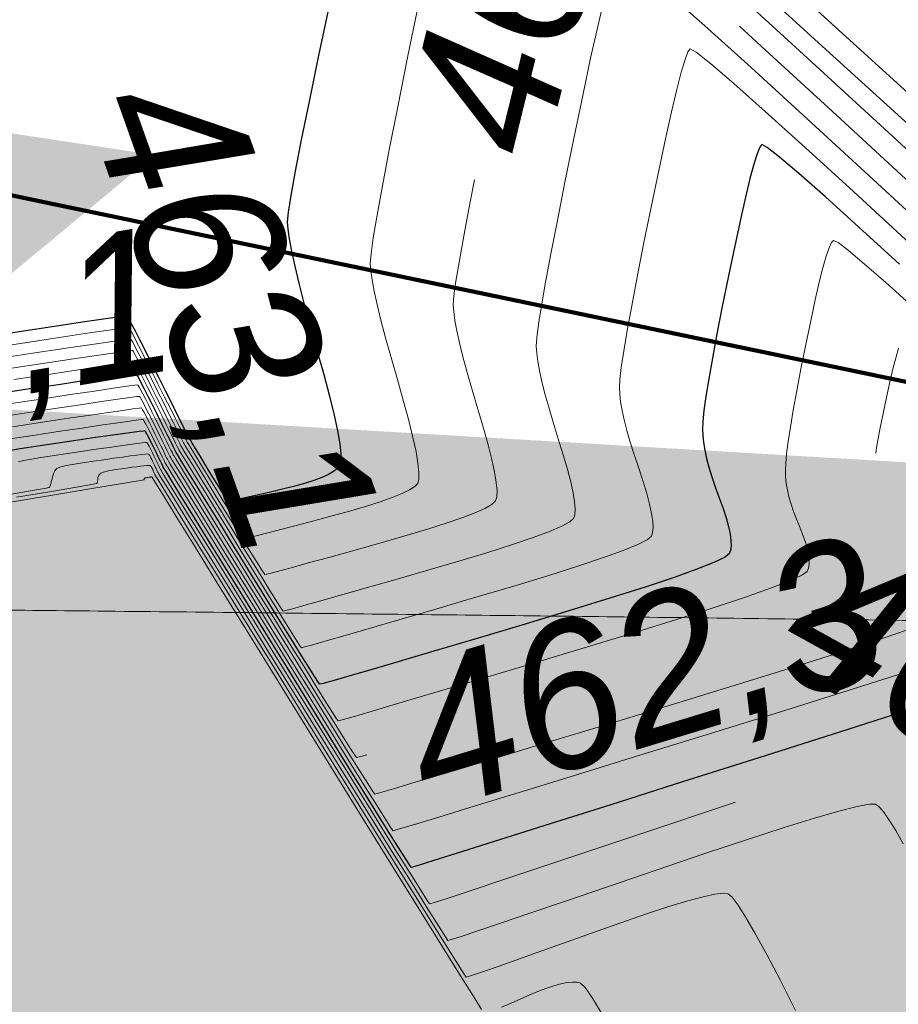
# Model space of a CAD drawing. Header units: metres. Extents: x 730549 to 731755, y 5527678 to 5528494.
# Tile 194 of 207: x 731684.7 to 731686.78, y 5527797.57 to 5527799.91. Entities that reach past the tile are written whole.
import ezdxf

# ---------------------------------------------------------------- set-up
doc = ezdxf.new("R2010")
doc.units = ezdxf.units.M
doc.header["$LTSCALE"] = 0.1
doc.layers.add('3d Modell', color=7, linetype='Continuous', transparency=0.4)
for name, color, linetype in [('LA_Planungsumgriff', 7, 'Continuous'), ('Netzbach mit Ausleitung', 7, 'Continuous'), ('Sparten Strom GEPLANT pdf', 7, 'Continuous'), ('Sparten_Kanal-aus dwg GRUPPE', 7, 'Continuous'), ('Wiese und Waldnaab als Hintergrund', 7, 'Continuous')]:
    doc.layers.add(name, color=color, linetype=linetype)
doc.styles.add('Arial', font='arial.ttf')
doc.styles.add('Artifakt Element Thin', font='Artifakt Element Thin Italic.ttf')
picture_1 = doc.add_image_def('image1.png', size_in_pixel=(2382, 1684))

# ---------------------------------------------------------------- blocks, each defined once
blk = doc.blocks.new('PDF-Seite')
at = {"color": 255, "linetype": 'Continuous', "lineweight": 9, "transparency": 33554687}
blk.add_wipeout([(0, 103.9213), (293.9185, 103.9213), (293.9185, -103.9213), (0, -103.9213)], dxfattribs=at)
at = {"transparency": 33554687}
image = blk.add_image(picture_1, insert=(0, -103.9213), size_in_units=(293.9185, 207.8426), dxfattribs=at)
image.dxf.flags = 7
blk = doc.blocks.new('Gruppe')
at = {"color": 211, "linetype": 'Continuous', "lineweight": 5, "true_color": 0xff7fff, "transparency": 33554687}
blk.add_line((-850.6608, -469.7922, -32.1153), (-854.9328, -461.919, -32.1153), dxfattribs=at)
at = {"color": 7, "transparency": 33554687, "insert": (-866.8829, -464.8712, -30.1596), "char_height": 0.3606569, "attachment_point": 1, "rotation": 2.2512, "line_spacing_factor": 0.25, "style": 'Arial'}
blk.add_mtext('A S=460.999 T=2.03m Ei 800/1200->M1308E S=461.002 T=2.03m Ei 800/1200->M1280E S=461.004 T=2.03m DN 500->M1306', dxfattribs=at)
blk = doc.blocks.new('Gruppe-1')
at = {"color": 7, "transparency": 33554687}
blk.add_blockref('Gruppe', (0, 0), dxfattribs=at)
blk = doc.blocks.new('Gruppe-3')
at = {"color": 7, "linetype": 'Continuous', "lineweight": 13, "transparency": 33554585, "flags": 128}
for points in [[(-852.7764, -462.1742), (-853.0068, -461.962), (-853.2374, -461.7499), (-853.4378, -461.5662)], [(-854.1399, -461.6323), (-854.1671, -461.7655), (-854.1906, -461.8828), (-854.2106, -461.9843), (-854.2269, -462.07), (-854.2395, -462.1398), (-854.2486, -462.1937), (-854.254, -462.2318), (-854.2557, -462.2541), (-854.2547, -462.2709), (-854.2516, -462.2928), (-854.2466, -462.3197), (-854.2396, -462.3517), (-854.2305, -462.3886), (-854.2195, -462.4307), (-854.2064, -462.4777), (-854.1914, -462.5298), (-854.1766, -462.5815), (-854.1643, -462.6272), (-854.1545, -462.6669), (-854.1472, -462.7006), (-854.1425, -462.7284), (-854.1402, -462.7503), (-854.1405, -462.7661), (-854.1432, -462.776), (-854.15, -462.7833), (-854.1623, -462.7913), (-854.1802, -462.8001), (-854.2036, -462.8096), (-854.2326, -462.8198), (-854.2671, -462.8308), (-854.3071, -462.8426), (-854.3527, -462.855), (-854.3981, -462.867), (-854.4376, -462.8774), (-854.471, -462.8861), (-854.4986, -462.8933), (-854.5201, -462.8987), (-854.5357, -462.9026), (-854.5453, -462.9048), (-854.549, -462.9053), (-854.5507, -462.9033), (-854.5545, -462.8978), (-854.5604, -462.8888), (-854.5684, -462.8763), (-854.5784, -462.8603), (-854.5904, -462.8408), (-854.6046, -462.8177), (-854.6208, -462.7912), (-854.637, -462.7647), (-854.6511, -462.7416), (-854.6631, -462.722), (-854.673, -462.7058), (-854.6807, -462.6931), (-854.6864, -462.6838), (-854.6899, -462.678), (-854.6913, -462.6757), (-854.6927, -462.673), (-854.6961, -462.6663), (-854.7015, -462.6554), (-854.709, -462.6405), (-854.7185, -462.6216), (-854.7301, -462.5985), (-854.7437, -462.5714), (-854.7594, -462.5401), (-854.775, -462.5089), (-854.7887, -462.4818), (-854.8003, -462.4589), (-854.81, -462.44), (-854.8176, -462.4253), (-854.8233, -462.4147), (-854.8269, -462.4082), (-854.8286, -462.4058), (-854.8394, -462.4071), (-854.8705, -462.4115), (-854.9219, -462.4191), (-854.9936, -462.43), (-855.0856, -462.444), (-855.198, -462.4611)], [(-854.0087, -462.0558), (-854.0189, -462.1079), (-854.0333, -462.1845), (-854.0444, -462.2472), (-854.0524, -462.2961), (-854.0572, -462.3312), (-854.0588, -462.3524), (-854.0578, -462.3688), (-854.055, -462.3894), (-854.0505, -462.4141), (-854.0441, -462.443), (-854.0359, -462.476), (-854.0259, -462.5131), (-854.0141, -462.5545), (-854.0005, -462.5999), (-853.9871, -462.645), (-853.9761, -462.6849), (-853.9673, -462.7197), (-853.9609, -462.7495), (-853.9568, -462.7742), (-853.955, -462.7938), (-853.9556, -462.8084), (-853.9584, -462.8178), (-853.9663, -462.8255), (-853.982, -462.8346), (-854.0054, -462.8451), (-854.0365, -462.8571), (-854.0754, -462.8705), (-854.1221, -462.8853), (-854.1765, -462.9016), (-854.2387, -462.9194), (-854.3006, -462.9367), (-854.3544, -462.9516), (-854.4, -462.9642), (-854.4375, -462.9745), (-854.4668, -462.9824), (-854.4879, -462.988), (-854.5008, -462.9913), (-854.5056, -462.9922), (-854.5077, -462.9896), (-854.5127, -462.9822), (-854.5205, -462.97), (-854.5311, -462.9531), (-854.5446, -462.9315), (-854.561, -462.9051), (-854.5802, -462.874), (-854.6022, -462.8381), (-854.6242, -462.8022), (-854.6434, -462.771), (-854.6596, -462.7445), (-854.6729, -462.7227), (-854.6834, -462.7056), (-854.691, -462.6932), (-854.6957, -462.6855), (-854.6975, -462.6825), (-854.6987, -462.68), (-854.7019, -462.6738), (-854.707, -462.6637), (-854.7139, -462.6499), (-854.7227, -462.6324), (-854.7333, -462.6111), (-854.7459, -462.586), (-854.7603, -462.5572), (-854.7748, -462.5284), (-854.7874, -462.5034), (-854.7981, -462.4822), (-854.8071, -462.4648), (-854.8141, -462.4512), (-854.8194, -462.4414), (-854.8228, -462.4353), (-854.8243, -462.4331), (-854.8343, -462.4343), (-854.8631, -462.4383), (-854.9106, -462.4454), (-854.9769, -462.4553), (-855.0619, -462.4682), (-855.1657, -462.4841)], [(-852.8822, -462.2213), (-853.0623, -462.055), (-853.219, -461.9111), (-853.3522, -461.7896), (-853.462, -461.6904), (-853.5484, -461.6136)], [(-853.7018, -461.6302), (-853.7162, -461.692), (-853.7329, -461.7673), (-853.7518, -461.856), (-853.7729, -461.9581), (-853.7938, -462.0611), (-853.8119, -462.1522), (-853.8271, -462.2315), (-853.8396, -462.299), (-853.8494, -462.3547), (-853.8563, -462.3985), (-853.8604, -462.4306), (-853.8618, -462.4508), (-853.8609, -462.4668), (-853.8584, -462.486), (-853.8543, -462.5085), (-853.8486, -462.5342), (-853.8413, -462.5633), (-853.8324, -462.5956), (-853.8218, -462.6312), (-853.8096, -462.67), (-853.7977, -462.7084), (-853.7879, -462.7426), (-853.7802, -462.7726), (-853.7746, -462.7984), (-853.7712, -462.82), (-853.7699, -462.8374), (-853.7707, -462.8506), (-853.7736, -462.8597), (-853.7826, -462.8676), (-853.8016, -462.8778), (-853.8305, -462.8901), (-853.8694, -462.9045), (-853.9182, -462.9211), (-853.977, -462.9398), (-854.0458, -462.9607), (-854.1246, -462.9837), (-854.2031, -463.0063), (-854.2712, -463.0258), (-854.329, -463.0423), (-854.3764, -463.0557), (-854.4134, -463.0661), (-854.4401, -463.0735), (-854.4563, -463.0778), (-854.4622, -463.0791), (-854.4647, -463.0758), (-854.4708, -463.0665), (-854.4806, -463.0513), (-854.4939, -463.03), (-854.5109, -463.0028), (-854.5315, -462.9695), (-854.5557, -462.9302), (-854.5836, -462.885), (-854.6114, -462.8397), (-854.6356, -462.8003), (-854.6561, -462.7669), (-854.6729, -462.7395), (-854.6861, -462.7181), (-854.6956, -462.7025), (-854.7014, -462.693), (-854.7036, -462.6894), (-854.7048, -462.687), (-854.7078, -462.6812), (-854.7124, -462.672), (-854.7187, -462.6594), (-854.7268, -462.6433), (-854.7366, -462.6237), (-854.7481, -462.6007), (-854.7613, -462.5743), (-854.7745, -462.5479), (-854.786, -462.525), (-854.7959, -462.5055), (-854.8041, -462.4896), (-854.8106, -462.4771), (-854.8154, -462.4681), (-854.8186, -462.4625), (-854.8201, -462.4604), (-854.8293, -462.4615), (-854.8557, -462.4652), (-854.8994, -462.4716), (-854.9602, -462.4807), (-855.0382, -462.4925), (-855.1334, -462.507)], [(-852.9748, -462.2076), (-853.1096, -462.0836), (-853.2243, -461.9789), (-853.3189, -461.8935), (-853.3935, -461.8273), (-853.448, -461.7805), (-853.4824, -461.7529), (-853.4967, -461.7447), (-853.5019, -461.7518), (-853.5089, -461.7703), (-853.5178, -461.8002), (-853.5285, -461.8416), (-853.541, -461.8943), (-853.5553, -461.9585), (-853.5714, -462.0341), (-853.5894, -462.1211), (-853.6071, -462.2089), (-853.6225, -462.2869), (-853.6354, -462.3551), (-853.646, -462.4135), (-853.6543, -462.4621), (-853.6601, -462.5009), (-853.6637, -462.53), (-853.6648, -462.5492), (-853.664, -462.5647), (-853.6618, -462.5826), (-853.6582, -462.6029), (-853.6532, -462.6255), (-853.6467, -462.6506), (-853.6388, -462.6781), (-853.6295, -462.7079), (-853.6187, -462.7401), (-853.6082, -462.7719), (-853.5996, -462.8003), (-853.593, -462.8255), (-853.5883, -462.8473), (-853.5855, -462.8658), (-853.5847, -462.881), (-853.5858, -462.8929), (-853.5888, -462.9015), (-853.5989, -462.9098), (-853.6212, -462.921), (-853.6556, -462.9351), (-853.7023, -462.952), (-853.7611, -462.9717), (-853.832, -462.9943), (-853.9151, -463.0197), (-854.0105, -463.048), (-854.1056, -463.0759), (-854.1881, -463.1), (-854.258, -463.1204), (-854.3153, -463.137), (-854.3601, -463.1498), (-854.3922, -463.1589), (-854.4118, -463.1643), (-854.4188, -463.1659), (-854.4217, -463.162), (-854.429, -463.1509), (-854.4407, -463.1325), (-854.4567, -463.1069), (-854.4772, -463.074), (-854.5021, -463.0339), (-854.5313, -462.9865), (-854.565, -462.9318), (-854.5986, -462.8771), (-854.6278, -462.8297), (-854.6526, -462.7894), (-854.6729, -462.7564), (-854.6888, -462.7305), (-854.7002, -462.7119), (-854.7072, -462.7005), (-854.7098, -462.6962), (-854.7109, -462.694), (-854.7136, -462.6887), (-854.7178, -462.6803), (-854.7236, -462.6688), (-854.7309, -462.6541), (-854.7398, -462.6363), (-854.7503, -462.6154), (-854.7622, -462.5914), (-854.7742, -462.5674), (-854.7847, -462.5466), (-854.7937, -462.5289), (-854.8012, -462.5143), (-854.8071, -462.503), (-854.8115, -462.4947), (-854.8144, -462.4897), (-854.8158, -462.4878), (-854.8243, -462.4887), (-854.8484, -462.492), (-854.8881, -462.4978), (-854.9435, -462.5061), (-855.0145, -462.5168), (-855.1011, -462.53)], [(-854.2642, -463.4198), (-854.2783, -463.4239), (-854.2886, -463.4265), (-854.2926, -463.4208), (-854.3034, -463.404), (-854.3209, -463.3763), (-854.3451, -463.3375), (-854.376, -463.2877), (-854.4137, -463.2269), (-854.458, -463.1552), (-854.5091, -463.0724), (-854.5602, -462.9896), (-854.6045, -462.9178), (-854.642, -462.8569), (-854.6728, -462.8069), (-854.6968, -462.768), (-854.7141, -462.74), (-854.7246, -462.7229), (-854.7283, -462.7168), (-854.7292, -462.7151), (-854.7311, -462.7112), (-854.7341, -462.7052), (-854.7382, -462.697), (-854.7433, -462.6867), (-854.7495, -462.6742), (-854.7568, -462.6595), (-854.7651, -462.6427), (-854.7735, -462.6259), (-854.7808, -462.6113), (-854.7871, -462.5989), (-854.7923, -462.5886), (-854.7966, -462.5806), (-854.7998, -462.5748), (-854.8019, -462.5712), (-854.8031, -462.5698), (-854.8092, -462.5703), (-854.8263, -462.5726), (-854.8543, -462.5765), (-854.8933, -462.5822), (-854.9433, -462.5897), (-855.0042, -462.5988), (-855.076, -462.6097), (-855.1589, -462.6223)], [(-852.9685, -462.3574), (-853.0328, -462.2995), (-853.0838, -462.2548), (-853.1214, -462.2233), (-853.1457, -462.2049), (-853.1567, -462.1997), (-853.1615, -462.2048), (-853.1672, -462.2172), (-853.174, -462.2371), (-853.1817, -462.2643), (-853.1904, -462.2989), (-853.2001, -462.3409), (-853.2108, -462.3902), (-853.2224, -462.4469), (-853.2338, -462.5045), (-853.2437, -462.5563), (-853.252, -462.6023), (-853.2588, -462.6425), (-853.2641, -462.677), (-853.2679, -462.7057), (-853.2701, -462.7287), (-853.2708, -462.7459), (-853.2703, -462.7605), (-853.2686, -462.7758), (-853.266, -462.7917), (-853.2623, -462.8081), (-853.2575, -462.8253), (-853.2517, -462.843), (-853.2448, -462.8613), (-853.2369, -462.8803), (-853.2293, -462.8988), (-853.2232, -462.9158), (-853.2186, -462.9312), (-853.2157, -462.9451), (-853.2142, -462.9574), (-853.2144, -462.9682), (-853.216, -462.9774), (-853.2193, -462.9851), (-853.2316, -462.9942), (-853.2605, -463.0075), (-853.3059, -463.025), (-853.368, -463.0469), (-853.4467, -463.0729), (-853.542, -463.1033), (-853.6538, -463.1379), (-853.7823, -463.1767), (-853.9105, -463.2151), (-854.0217, -463.2484), (-854.116, -463.2765), (-854.1932, -463.2994), (-854.2534, -463.3172), (-854.2966, -463.3299), (-854.3228, -463.3373), (-854.332, -463.3397), (-854.3357, -463.3345), (-854.3453, -463.3196), (-854.3608, -463.295), (-854.3823, -463.2606), (-854.4098, -463.2165), (-854.4431, -463.1626), (-854.4825, -463.0989), (-854.5277, -463.0255), (-854.573, -462.9521), (-854.6123, -462.8884), (-854.6455, -462.8344), (-854.6728, -462.7901), (-854.6941, -462.7555), (-854.7094, -462.7306), (-854.7188, -462.7154), (-854.7221, -462.7099), (-854.7231, -462.7081), (-854.7253, -462.7037), (-854.7287, -462.6969), (-854.7333, -462.6876), (-854.7392, -462.6758), (-854.7463, -462.6616), (-854.7546, -462.6448), (-854.7642, -462.6256), (-854.7737, -462.6064), (-854.7821, -462.5897), (-854.7893, -462.5755), (-854.7953, -462.5639), (-854.8001, -462.5547), (-854.8037, -462.5481), (-854.8061, -462.544), (-854.8073, -462.5424), (-854.8142, -462.5431), (-854.8336, -462.5457), (-854.8656, -462.5503), (-854.91, -462.5569), (-854.967, -462.5654), (-855.0365, -462.5759), (-855.1185, -462.5883)], [(-852.8162, -461.9991), (-853.1355, -461.7084), (-853.5037, -461.3731)], [(-852.9445, -462.0916), (-853.1499, -461.9024), (-853.3284, -461.7387), (-853.38, -461.6916)], [(-852.9562, -463.115), (-853.0338, -463.1418), (-853.1323, -463.1742), (-853.2519, -463.2123), (-853.3925, -463.256), (-853.5541, -463.3054), (-853.7154, -463.3544), (-853.8554, -463.3968), (-853.9739, -463.4326), (-854.071, -463.4619), (-854.1467, -463.4846), (-854.2009, -463.5008), (-854.2338, -463.5104), (-854.2452, -463.5134), (-854.2496, -463.507), (-854.2616, -463.4884), (-854.281, -463.4575), (-854.3079, -463.4144), (-854.3423, -463.359), (-854.3842, -463.2913), (-854.4336, -463.2114), (-854.4905, -463.1193), (-854.5474, -463.0271), (-854.5967, -462.9471), (-854.6385, -462.8794), (-854.6728, -462.8238), (-854.6995, -462.7805), (-854.7187, -462.7493), (-854.7303, -462.7304), (-854.7345, -462.7236), (-854.7353, -462.7221), (-854.737, -462.7187), (-854.7396, -462.7135), (-854.7431, -462.7064), (-854.7475, -462.6975), (-854.7528, -462.6868), (-854.759, -462.6742), (-854.7661, -462.6598), (-854.7732, -462.6454), (-854.7795, -462.6328), (-854.7848, -462.6222), (-854.7894, -462.6134), (-854.793, -462.6065), (-854.7958, -462.6015), (-854.7978, -462.5984), (-854.7988, -462.5971), (-854.8042, -462.5975), (-854.8189, -462.5994), (-854.8431, -462.6028), (-854.8766, -462.6076), (-854.9195, -462.6139), (-854.9719, -462.6217), (-855.0336, -462.631), (-855.1047, -462.6418)], [(-853.0021, -462.4555), (-853.0083, -462.4756), (-853.0151, -462.5012), (-853.0225, -462.532), (-853.0304, -462.5683), (-853.0389, -462.6099), (-853.0472, -462.6523), (-853.0543, -462.6909), (-853.0566, -462.7042)], [(-852.9724, -463.22), (-853.1042, -463.262), (-853.2593, -463.3108), (-853.4379, -463.3662), (-853.6163, -463.4213), (-853.7711, -463.469), (-853.9021, -463.5093), (-854.0094, -463.5423), (-854.0931, -463.5678), (-854.153, -463.586), (-854.1892, -463.5968), (-854.2018, -463.6003), (-854.2066, -463.5933), (-854.2197, -463.5728), (-854.2411, -463.5387), (-854.2707, -463.4912), (-854.3086, -463.4302), (-854.3548, -463.3557), (-854.4092, -463.2677), (-854.4719, -463.1661), (-854.5346, -463.0646), (-854.5889, -462.9765), (-854.635, -462.9018), (-854.6727, -462.8407), (-854.7022, -462.7929), (-854.7233, -462.7587), (-854.7361, -462.7379), (-854.7406, -462.7305), (-854.7414, -462.7291), (-854.7428, -462.7262), (-854.745, -462.7218), (-854.7479, -462.7158), (-854.7516, -462.7084), (-854.756, -462.6994), (-854.7612, -462.6889), (-854.767, -462.6769), (-854.7729, -462.6649), (-854.7781, -462.6544), (-854.7826, -462.6455), (-854.7864, -462.6382), (-854.7895, -462.6324), (-854.7919, -462.6282), (-854.7936, -462.6255), (-854.7946, -462.6244), (-854.7991, -462.6247), (-854.8115, -462.6262), (-854.8318, -462.629), (-854.8599, -462.633), (-854.8958, -462.6382), (-854.9396, -462.6447), (-854.9912, -462.6524), (-855.0506, -462.6613), (-855.1101, -462.6703)], [(-853.3891, -463.5323), (-853.4244, -463.544), (-853.5856, -463.5982), (-853.7255, -463.645), (-853.8439, -463.6847), (-853.9409, -463.717), (-854.0166, -463.7421), (-854.0708, -463.76), (-854.1036, -463.7706), (-854.115, -463.774), (-854.1206, -463.7658), (-854.136, -463.7415), (-854.1612, -463.7012), (-854.1963, -463.645), (-854.2411, -463.5727), (-854.2958, -463.4844), (-854.3603, -463.3801), (-854.4346, -463.2598), (-854.5089, -463.1395), (-854.5734, -463.0352), (-854.628, -462.9468), (-854.6727, -462.8744), (-854.7075, -462.8179), (-854.7325, -462.7774), (-854.7477, -462.7528), (-854.753, -462.7442), (-854.7535, -462.7431), (-854.7545, -462.7412), (-854.7559, -462.7384), (-854.7577, -462.7347), (-854.7599, -462.7301), (-854.7625, -462.7246), (-854.7655, -462.7183), (-854.769, -462.7111), (-854.7724, -462.7038), (-854.7755, -462.6976), (-854.7782, -462.6922), (-854.7805, -462.6877), (-854.7825, -462.6842), (-854.7841, -462.6816), (-854.7853, -462.6799), (-854.7861, -462.6791), (-854.7891, -462.6791), (-854.7968, -462.6799), (-854.8093, -462.6815), (-854.8264, -462.6838), (-854.8483, -462.6868), (-854.875, -462.6906), (-854.9063, -462.6951), (-854.9424, -462.7004), (-854.9785, -462.7058), (-855.0101, -462.7106), (-855.0371, -462.7149), (-855.0595, -462.7187), (-855.0773, -462.722), (-855.0905, -462.7248)], [(-852.9911, -463.6311), (-853.0089, -463.5999), (-853.0243, -463.5749), (-853.0375, -463.5562), (-853.0483, -463.5438), (-853.0569, -463.5376), (-853.0715, -463.5373), (-853.1005, -463.5427), (-853.1439, -463.5537), (-853.2018, -463.5704), (-853.2741, -463.5927), (-853.3609, -463.6207), (-853.462, -463.6543), (-853.5776, -463.6936), (-853.6928, -463.733), (-853.7927, -463.7672), (-853.8773, -463.796), (-853.9467, -463.8196), (-854.0008, -463.8378), (-854.0397, -463.8508), (-854.0632, -463.8585), (-854.0716, -463.8609), (-854.0776, -463.852), (-854.0941, -463.8259), (-854.1213, -463.7825), (-854.1591, -463.7218), (-854.2074, -463.6439), (-854.2664, -463.5488), (-854.3359, -463.4364), (-854.416, -463.3067), (-854.4961, -463.177), (-854.5656, -463.0645), (-854.6245, -462.9693), (-854.6727, -462.8912), (-854.7102, -462.8304), (-854.7372, -462.7867), (-854.7535, -462.7603), (-854.7591, -462.7511), (-854.7596, -462.7502), (-854.7603, -462.7487), (-854.7613, -462.7467), (-854.7625, -462.7441), (-854.764, -462.7409), (-854.7657, -462.7372), (-854.7677, -462.733), (-854.7699, -462.7281), (-854.7722, -462.7233), (-854.7742, -462.7191), (-854.776, -462.7155), (-854.7776, -462.7125), (-854.779, -462.7101), (-854.7801, -462.7083), (-854.7811, -462.707), (-854.7818, -462.7064), (-854.7841, -462.7063), (-854.7895, -462.7068), (-854.798, -462.7077), (-854.8097, -462.7091), (-854.8246, -462.7111), (-854.8427, -462.7135), (-854.8639, -462.7165), (-854.8882, -462.7199), (-854.9127, -462.7235), (-854.9341, -462.7267), (-854.9525, -462.7297), (-854.9679, -462.7324), (-854.9803, -462.7348), (-854.9897, -462.737), (-854.996, -462.7389), (-854.9993, -462.7404), (-855.0011, -462.7421), (-855.0027, -462.7441), (-855.0043, -462.7466), (-855.0058, -462.7494), (-855.0071, -462.7527), (-855.0084, -462.7564), (-855.0096, -462.7605), (-855.0107, -462.765), (-855.0118, -462.7694), (-855.0127, -462.7733), (-855.0136, -462.7767), (-855.0145, -462.7796), (-855.0153, -462.7819), (-855.0161, -462.7837), (-855.0167, -462.785), (-855.0174, -462.7858), (-855.0288, -462.788), (-855.0619, -462.7937), (-855.1166, -462.803)], [(-853.2465, -464.0265), (-853.2827, -463.9557), (-853.3144, -463.8953), (-853.3418, -463.8454), (-853.3647, -463.8059), (-853.3831, -463.7767), (-853.3972, -463.758), (-853.4068, -463.7497), (-853.4183, -463.7485), (-853.4381, -463.751), (-853.4662, -463.7571), (-853.5025, -463.7669), (-853.5472, -463.7804), (-853.6001, -463.7976), (-853.6613, -463.8185), (-853.7308, -463.8431), (-853.7999, -463.8679), (-853.8599, -463.8893), (-853.9107, -463.9073), (-853.9524, -463.9221), (-853.9851, -463.9335), (-854.0085, -463.9416), (-854.0229, -463.9463), (-854.0282, -463.9477), (-854.0345, -463.9382), (-854.0523, -463.9102), (-854.0814, -463.8637), (-854.1219, -463.7987), (-854.1737, -463.7152), (-854.2369, -463.6131), (-854.3115, -463.4926), (-854.3974, -463.3536), (-854.4833, -463.2145), (-854.5578, -463.0939), (-854.6209, -462.9918), (-854.6726, -462.9081), (-854.7129, -462.8428), (-854.7418, -462.7961), (-854.7592, -462.7678), (-854.7653, -462.7579), (-854.7657, -462.7572), (-854.7662, -462.7562), (-854.7667, -462.755), (-854.7674, -462.7535), (-854.7681, -462.7518), (-854.769, -462.7498), (-854.7699, -462.7477), (-854.7709, -462.7452), (-854.7719, -462.7428), (-854.7729, -462.7407), (-854.7738, -462.7388), (-854.7746, -462.7373), (-854.7755, -462.736), (-854.7762, -462.735), (-854.7769, -462.7342), (-854.7776, -462.7338), (-854.779, -462.7336), (-854.7821, -462.7336), (-854.7868, -462.734), (-854.793, -462.7345), (-854.8009, -462.7354), (-854.8104, -462.7365), (-854.8216, -462.7379), (-854.8343, -462.7396), (-854.8471, -462.7413), (-854.8584, -462.743), (-854.8682, -462.7447), (-854.8766, -462.7463), (-854.8835, -462.7478), (-854.8889, -462.7493), (-854.8928, -462.7508), (-854.8953, -462.7522), (-854.8969, -462.7536), (-854.8983, -462.7551), (-854.8995, -462.7567), (-854.9005, -462.7584), (-854.9013, -462.7602), (-854.9019, -462.7621), (-854.9023, -462.7641), (-854.9024, -462.7662), (-854.9025, -462.7682), (-854.9027, -462.7701), (-854.9029, -462.7717), (-854.9032, -462.7731), (-854.9036, -462.7743), (-854.904, -462.7753), (-854.9045, -462.7761), (-854.9051, -462.7767), (-854.9174, -462.7791), (-854.9531, -462.7853), (-855.0123, -462.7952), (-855.0948, -462.809)], [(-853.705, -464.0368), (-853.7288, -463.9973), (-853.746, -463.9723), (-853.7566, -463.9619), (-853.7651, -463.9597), (-853.7757, -463.9592), (-853.7884, -463.9605), (-853.8033, -463.9635), (-853.8203, -463.9682), (-853.8394, -463.9746), (-853.8607, -463.9827), (-853.8841, -463.9926), (-853.9071, -464.0027), (-853.9271, -464.0114), (-853.9441, -464.0187)], [(-853.9915, -464.0245), (-854.0104, -463.9946), (-854.0415, -463.9449), (-854.0847, -463.8754), (-854.1401, -463.7862), (-854.2076, -463.6771), (-854.2873, -463.5483), (-854.3792, -463.3998), (-854.471, -463.2512), (-854.5505, -463.1224), (-854.6179, -463.0134), (-854.6731, -462.9241), (-854.716, -462.8546), (-854.7467, -462.8049), (-854.7652, -462.775), (-854.7715, -462.7648), (-854.7716, -462.7645), (-854.7718, -462.7642), (-854.7719, -462.7639), (-854.772, -462.7636), (-854.772, -462.7634), (-854.7721, -462.7631), (-854.7721, -462.7629), (-854.7721, -462.7626), (-854.7721, -462.7624), (-854.7722, -462.7622), (-854.7723, -462.762), (-854.7724, -462.7618), (-854.7726, -462.7616), (-854.7728, -462.7614), (-854.7731, -462.7612), (-854.7733, -462.7611), (-854.7738, -462.761), (-854.7744, -462.7609), (-854.7752, -462.7609), (-854.7762, -462.7609), (-854.7775, -462.761), (-854.7789, -462.7612), (-854.7806, -462.7615), (-854.7824, -462.7618), (-854.7843, -462.7621), (-854.7859, -462.7624), (-854.7873, -462.7627), (-854.7886, -462.7629), (-854.7896, -462.7632), (-854.7904, -462.7634), (-854.7909, -462.7637), (-854.7913, -462.7639), (-854.7915, -462.7641), (-854.7917, -462.7643), (-854.7919, -462.7645), (-854.792, -462.7648), (-854.7921, -462.765), (-854.7921, -462.7653), (-854.7921, -462.7655), (-854.7921, -462.7658), (-854.792, -462.766), (-854.792, -462.7663), (-854.792, -462.7665), (-854.7921, -462.7667), (-854.7922, -462.767), (-854.7924, -462.7672), (-854.7926, -462.7674), (-854.7928, -462.7676), (-854.8057, -462.7699), (-854.8438, -462.7763), (-854.9071, -462.7869), (-854.9957, -462.8016), (-855.1095, -462.8204)]]:
    blk.add_lwpolyline(points, dxfattribs=at)
at = {"color": 7, "linetype": 'Continuous', "lineweight": 25, "transparency": 33554585, "flags": 128}
for points in [[(-853.0002, -462.256), (-853.0964, -462.1682), (-853.1759, -462.0965), (-853.2386, -462.0411), (-853.2847, -462.0019), (-853.3141, -461.9789), (-853.3267, -461.9722), (-853.3317, -461.9783), (-853.3381, -461.9938), (-853.3459, -462.0186), (-853.3551, -462.0529), (-853.3657, -462.0966), (-853.3777, -462.1497), (-853.3911, -462.2121), (-853.4059, -462.284), (-853.4205, -462.3567), (-853.4331, -462.4216), (-853.4437, -462.4787), (-853.4524, -462.528), (-853.4592, -462.5696), (-853.464, -462.6033), (-853.4669, -462.6293), (-853.4678, -462.6475), (-853.4671, -462.6626), (-853.4652, -462.6792), (-853.4621, -462.6973), (-853.4577, -462.7168), (-853.4521, -462.7379), (-853.4452, -462.7605), (-853.4372, -462.7846), (-853.4278, -462.8102), (-853.4187, -462.8354), (-853.4114, -462.8581), (-853.4058, -462.8783), (-853.402, -462.8962), (-853.3999, -462.9116), (-853.3995, -462.9246), (-853.4009, -462.9352), (-853.4041, -462.9433), (-853.4153, -462.952), (-853.4408, -462.9642), (-853.4808, -462.98), (-853.5351, -462.9994), (-853.6039, -463.0223), (-853.687, -463.0488), (-853.7845, -463.0788), (-853.8964, -463.1124), (-854.008, -463.1455), (-854.1049, -463.1742), (-854.187, -463.1984), (-854.2543, -463.2182), (-854.3067, -463.2335), (-854.3444, -463.2444), (-854.3673, -463.2508), (-854.3754, -463.2528), (-854.3787, -463.2483), (-854.3871, -463.2353), (-854.4007, -463.2138), (-854.4195, -463.1838), (-854.4435, -463.1452), (-854.4726, -463.0982), (-854.5069, -463.0427), (-854.5464, -462.9787), (-854.5858, -462.9146), (-854.62, -462.859), (-854.649, -462.8119), (-854.6729, -462.7732), (-854.6914, -462.743), (-854.7048, -462.7212), (-854.713, -462.7079), (-854.716, -462.7031), (-854.717, -462.7011), (-854.7194, -462.6962), (-854.7233, -462.6886), (-854.7285, -462.6782), (-854.7351, -462.665), (-854.7431, -462.6489), (-854.7524, -462.6301), (-854.7632, -462.6085), (-854.774, -462.5869), (-854.7834, -462.5681), (-854.7915, -462.5522), (-854.7982, -462.5391), (-854.8036, -462.5289), (-854.8076, -462.5214), (-854.8103, -462.5169), (-854.8116, -462.5151), (-854.8193, -462.5159), (-854.841, -462.5189), (-854.8768, -462.5241), (-854.9267, -462.5315), (-854.9907, -462.5411), (-855.0688, -462.5529), (-855.1609, -462.5669)], [(-854.3513, -461.6352), (-854.3782, -461.761), (-854.401, -461.8697), (-854.4197, -461.9612), (-854.4342, -462.0355), (-854.4445, -462.0928), (-854.4507, -462.1328), (-854.4527, -462.1557), (-854.4516, -462.173), (-854.4482, -462.1962), (-854.4427, -462.2253), (-854.435, -462.2604), (-854.4251, -462.3013), (-854.413, -462.3482), (-854.3987, -462.401), (-854.3823, -462.4598), (-854.366, -462.518), (-854.3525, -462.5694), (-854.3417, -462.614), (-854.3336, -462.6518), (-854.3281, -462.6826), (-854.3254, -462.7067), (-854.3254, -462.7239), (-854.328, -462.7342), (-854.3337, -462.7411), (-854.3427, -462.7481), (-854.3551, -462.7551), (-854.3707, -462.7622), (-854.3898, -462.7692), (-854.4121, -462.7763), (-854.4378, -462.7835), (-854.4668, -462.7907), (-854.4957, -462.7974), (-854.5207, -462.8032), (-854.5421, -462.8081), (-854.5596, -462.812), (-854.5735, -462.815), (-854.5835, -462.8171), (-854.5898, -462.8182), (-854.5924, -462.8184), (-854.5938, -462.8171), (-854.5964, -462.8134), (-854.6003, -462.8075), (-854.6056, -462.7994), (-854.6121, -462.789), (-854.6199, -462.7764), (-854.629, -462.7615), (-854.6394, -462.7444), (-854.6498, -462.7272), (-854.6589, -462.7123), (-854.6666, -462.6995), (-854.673, -462.689), (-854.678, -462.6806), (-854.6817, -462.6745), (-854.6841, -462.6705), (-854.6851, -462.6688), (-854.6866, -462.666), (-854.6902, -462.6588), (-854.6961, -462.6471), (-854.7041, -462.6311), (-854.7144, -462.6107), (-854.7269, -462.5859), (-854.7415, -462.5567), (-854.7584, -462.523), (-854.7753, -462.4894), (-854.79, -462.4603), (-854.8026, -462.4355), (-854.8129, -462.4153), (-854.8212, -462.3994), (-854.8272, -462.388), (-854.8311, -462.381), (-854.8328, -462.3785), (-854.8444, -462.3798), (-854.8778, -462.3847), (-854.9332, -462.3929), (-855.0103, -462.4046), (-855.1094, -462.4197)], [(-852.8327, -462.0575), (-853.2093, -461.715), (-853.6542, -461.3103)], [(-852.9528, -463.3056), (-853.1228, -463.3598), (-853.319, -463.4222), (-853.5151, -463.4845), (-853.6852, -463.5385), (-853.8292, -463.5841), (-853.9471, -463.6214), (-854.039, -463.6504), (-854.1049, -463.671), (-854.1447, -463.6832), (-854.1584, -463.6871), (-854.1636, -463.6795), (-854.1778, -463.6571), (-854.2011, -463.62), (-854.2335, -463.5681), (-854.2749, -463.5014), (-854.3253, -463.42), (-854.3848, -463.3239), (-854.4533, -463.213), (-854.5218, -463.1021), (-854.5812, -463.0058), (-854.6315, -462.9243), (-854.6727, -462.8575), (-854.7049, -462.8054), (-854.7279, -462.768), (-854.7419, -462.7453), (-854.7468, -462.7374), (-854.7474, -462.7361), (-854.7487, -462.7337), (-854.7504, -462.7301), (-854.7528, -462.7253), (-854.7557, -462.7192), (-854.7593, -462.712), (-854.7633, -462.7036), (-854.768, -462.694), (-854.7727, -462.6844), (-854.7768, -462.676), (-854.7804, -462.6689), (-854.7835, -462.663), (-854.786, -462.6583), (-854.788, -462.6549), (-854.7894, -462.6527), (-854.7903, -462.6518), (-854.7941, -462.6519), (-854.8042, -462.6531), (-854.8205, -462.6552), (-854.8432, -462.6584), (-854.8721, -462.6625), (-854.9073, -462.6676), (-854.9487, -462.6737), (-854.9965, -462.6808), (-855.0443, -462.6881), (-855.086, -462.6945), (-855.1216, -462.7002)]]:
    blk.add_lwpolyline(points, dxfattribs=at)
at = {"color": 7, "transparency": 33554585, "char_height": 0.34534, "attachment_point": 1, "line_spacing_factor": 1.206165, "style": 'Artifakt Element Thin'}
for s, insert, rotation in [('462,8', (-854.1789, -461.9321), 76.1972), ('463,1', (-854.6082, -461.7682), 289.5936), ('463,1', (-855.8995, -462.3534), 9.5243), ('462,3', (-854.2138, -463.2269), 16.9285), ('461,9', (-853.1387, -462.8902), 331.1109)]:
    blk.add_mtext(s, dxfattribs=dict(at, insert=insert, rotation=rotation))
blk = doc.blocks.new('Site Model Opacity Container')
at = {"color": 255, "linetype": 'Continuous', "lineweight": 5, "transparency": 33554585}
blk.add_wipeout([(-902.0886, -384.516), (-896.5606, -388.799), (-893.5636, -391.703), (-885.1136, -401.015), (-850.0795, -459.0117), (-849.9675, -459.3957), (-850.8386, -465.338), (-853.9826, -465.958), (-902.1748, -472.8373), (-946.1748, -476.8373), (-962.1748, -476.8373), (-998.1748, -420.8373), (-998.3616, -413.454), (-991.2746, -397.622), (-990.0686, -396.546)], dxfattribs=at)
at = {"color": 7, "transparency": 33554687}
blk.add_blockref('Gruppe-3', (0, 0), dxfattribs=at)
blk = doc.blocks.new('Geländemodell (2D)')
at = {"color": 31, "true_color": 0xe0cb9d, "transparency": 33554687}
blk.add_blockref('Site Model Opacity Container', (0, 0), dxfattribs=at)
at = {"color": 0, "flags": 1}
for tag in ['IFC_UUID', 'instanceID']:
    blk.add_attdef(tag, (-998.5218, -476.8373), '', height=0.00018, dxfattribs=at)

msp = doc.modelspace()

# ---------------------------------------------------------------- block references
at = {"layer": 'Sparten Strom GEPLANT pdf', "color": 16, "true_color": 0x800000, "transparency": 33554687}
msp.add_blockref('PDF-Seite', (731393.3973, 5527843.1975), dxfattribs=at)

# ---------------------------------------------------------------- next in the draw order: block references
at = {"layer": 'Sparten_Kanal-aus dwg GRUPPE', "color": 7, "transparency": 33554687}
msp.add_blockref('Gruppe-1', (732539.7836, 5528261.585), dxfattribs=at)

# ---------------------------------------------------------------- next in the draw order: block references
at = {"layer": '3d Modell', "color": 31, "true_color": 0xe0cb9d, "transparency": 33554687}
msp.add_blockref('Geländemodell (2D)', (732539.7836, 5528261.585), dxfattribs=at)

# ---------------------------------------------------------------- next in the draw order: wipeouts: each hides what was drawn before it
at = {"color": 255, "linetype": 'Continuous', "lineweight": 5, "transparency": 33554585}
msp.add_wipeout([(731656.25, 5527870.55), (731643.6, 5527865.6), (731642.2711, 5527860.5778), (731638.4, 5527857.6), (731654.4, 5527839.4), (731661.2, 5527819.4), (731668.8, 5527807.6), (731683.6, 5527801.8), (731689.8, 5527798.6), (731690, 5527794.8), (731680.8, 5527793.4), (731666.6, 5527795), (731653.4, 5527794), (731639.4, 5527790.6), (731635, 5527785.4), (731646, 5527779.8), (731687.6, 5527788.6), (731700.4, 5527795.6)], dxfattribs=at).dxf.layer = '3d Modell'

# ---------------------------------------------------------------- next in the draw order: hatches: boundary and pattern name
at = {"layer": 'Netzbach mit Ausleitung', "linetype": 'Continuous', "lineweight": 0, "true_color": 0x66aaff, "transparency": 33554585}
for points in [[(731630.413, 5527861.3038), (731630.3322, 5527858.8302), (731633.1314, 5527854.8617), (731634.3457, 5527850.6691), (731635.0706, 5527844.0587), (731637.4588, 5527838.3349), (731638.6013, 5527838.0075), (731640.4505, 5527837.657), (731641.9649, 5527834.8554), (731639.5808, 5527831.8275), (731641.1102, 5527827.9712), (731641.5161, 5527825.6986), (731645.3535, 5527821.0956), (731646.8641, 5527819.2712), (731648.5953, 5527817.5241), (731650.3372, 5527815.55), (731659.6749, 5527807.1653), (731666.0145, 5527802.345), (731668.9362, 5527800.508), (731672.0072, 5527799.2082), (731682.0302, 5527799.1405), (731687.4488, 5527798.8205), (731688.3407, 5527796.3311), (731680.7042, 5527796.2482), (731668.8206, 5527795.448), (731666.8521, 5527797.3448), (731666.3529, 5527799.6038), (731664.8747, 5527800.6992), (731658.3994, 5527805.6227), (731648.9145, 5527814.1395), (731647.1339, 5527816.1574), (731645.3806, 5527817.9269), (731643.8152, 5527819.8175), (731639.9346, 5527824.4722), (731638.1547, 5527826.9429), (731636.4755, 5527830.3301), (731632.8267, 5527831.0365), (731631.9347, 5527832.7495), (731633.0465, 5527834.1626), (731632.5639, 5527840.3132), (731631.5751, 5527843.8263), (731631.075, 5527849.3044), (731630.1406, 5527852.3206), (731627.1227, 5527857.8244), (731624.6864, 5527860.7764)], [(731630.029, 5527858.7395), (731632.8573, 5527854.7299), (731634.0503, 5527850.6106), (731634.7771, 5527843.9831), (731637.2374, 5527838.0863), (731638.16, 5527837.1), (731640.2544, 5527837.3888), (731641.6073, 5527834.8861), (731639.2382, 5527831.8774), (731640.8202, 5527827.8887), (731641.2347, 5527825.5676), (731645.1228, 5527820.9039), (731646.6416, 5527819.0695), (731648.3761, 5527817.3191), (731650.1238, 5527815.3384), (731659.4836, 5527806.9339), (731665.8435, 5527802.0982), (731668.797, 5527800.2412), (731671.9454, 5527798.9086), (731682.0203, 5527798.8406), (731687.54, 5527798.56), (731688.2, 5527796.64), (731680.6925, 5527796.5481), (731668.9331, 5527795.7563), (731667.1255, 5527797.4979), (731666.6216, 5527799.7781), (731665.0548, 5527800.9391), (731658.5907, 5527805.8541), (731649.1279, 5527814.3511), (731647.3531, 5527816.3624), (731645.6031, 5527818.1285), (731644.0459, 5527820.0092), (731640.1719, 5527824.6562), (731638.4125, 5527827.0983), (731636.6783, 5527830.5964), (731633.0259, 5527831.3035), (731632.2903, 5527832.7162), (731634.54, 5527834.52), (731632.8607, 5527840.366), (731631.8713, 5527843.881), (731631.3709, 5527849.3631), (731630.4182, 5527852.4383), (731627.3721, 5527857.9935), (731625.05, 5527860.8), (731630.12, 5527861.255)], [(731629.76, 5527861.25), (731629.7259, 5527858.6488), (731632.5831, 5527854.5981), (731633.7549, 5527850.5521), (731634.4836, 5527843.9074), (731637.0161, 5527837.8376), (731637.82, 5527836.68), (731640.0584, 5527837.1207), (731641.2496, 5527834.9169), (731638.8957, 5527831.9273), (731640.5302, 5527827.8062), (731640.9534, 5527825.4366), (731644.892, 5527820.7122), (731646.419, 5527818.8679), (731648.1569, 5527817.1141), (731649.9104, 5527815.1268), (731659.2923, 5527806.7025), (731665.6725, 5527801.8513), (731668.6577, 5527799.9743), (731671.8836, 5527798.6091), (731682.0104, 5527798.5406), (731687.58, 5527798.3), (731688.12, 5527796.94), (731680.6808, 5527796.848), (731669.0455, 5527796.0645), (731667.3989, 5527797.6511), (731666.8904, 5527799.9523), (731665.2349, 5527801.1791), (731658.7821, 5527806.0855), (731649.3413, 5527814.5626), (731647.5723, 5527816.5674), (731645.8256, 5527818.3302), (731644.2767, 5527820.2009), (731640.4091, 5527824.8401), (731638.6704, 5527827.2536), (731636.8811, 5527830.8627), (731633.2251, 5527831.5705), (731632.6458, 5527832.683), (731635.14, 5527834.46), (731633.1575, 5527840.4189), (731632.1676, 5527843.9358), (731631.6667, 5527849.4218), (731630.6958, 5527852.5559), (731627.6215, 5527858.1626), (731625.59, 5527860.845)], [(731629.4228, 5527858.558), (731632.309, 5527854.4663), (731633.4596, 5527850.4936), (731634.1901, 5527843.8318), (731636.7948, 5527837.589), (731638.04, 5527836.94), (731639.8623, 5527836.8525), (731640.892, 5527834.9476), (731638.5532, 5527831.9772), (731640.2402, 5527827.7237), (731640.672, 5527825.3056), (731644.6612, 5527820.5204), (731646.1965, 5527818.6662), (731647.9377, 5527816.9091), (731649.697, 5527814.9153), (731659.1009, 5527806.4711), (731665.5016, 5527801.6044), (731668.5185, 5527799.7075), (731671.8217, 5527798.3095), (731682.0006, 5527798.2407), (731686.8021, 5527797.9571), (731687.0672, 5527797.2173), (731680.6691, 5527797.1479), (731669.158, 5527796.3728), (731667.6723, 5527797.8043), (731667.1591, 5527800.1266), (731665.415, 5527801.419), (731658.9734, 5527806.3169), (731649.5547, 5527814.7742), (731647.7915, 5527816.7724), (731646.0482, 5527818.5318), (731644.5074, 5527820.3926), (731640.6463, 5527825.0241), (731638.9282, 5527827.409), (731637.0839, 5527831.129), (731633.4243, 5527831.8375), (731633.0014, 5527832.6497), (731635.14, 5527834.48), (731633.4543, 5527840.4718), (731632.4638, 5527843.9905), (731631.9626, 5527849.4804), (731630.9734, 5527852.6736), (731627.8709, 5527858.3317), (731626.4641, 5527860.0363), (731629.4802, 5527860.3141)]]:
    msp.add_hatch(color=161, dxfattribs=at).paths.add_polyline_path(points)
at = {"layer": 'Netzbach mit Ausleitung', "linetype": 'Continuous', "lineweight": 0, "transparency": 33554483}
msp.add_hatch(color=7, dxfattribs=at).paths.add_polyline_path([(731629.81, 5527861.25), (731629.7259, 5527858.6488), (731632.5831, 5527854.5981), (731633.7549, 5527850.5521), (731634.4836, 5527843.9074), (731637.52, 5527836.08), (731639.06, 5527836.94), (731640.0584, 5527837.1207), (731641.2496, 5527834.9169), (731638.8957, 5527831.9273), (731640.5302, 5527827.8062), (731640.9534, 5527825.4366), (731644.892, 5527820.7122), (731646.419, 5527818.8679), (731648.1569, 5527817.1141), (731649.9104, 5527815.1268), (731659.2923, 5527806.7025), (731665.6725, 5527801.8513), (731668.6577, 5527799.9743), (731671.8836, 5527798.6091), (731682.0104, 5527798.5406), (731687.6, 5527798.26), (731688.12, 5527796.9219), (731680.6808, 5527796.848), (731669.0455, 5527796.0645), (731667.3989, 5527797.6511), (731666.8904, 5527799.9523), (731665.2349, 5527801.1791), (731658.7821, 5527806.0855), (731649.3413, 5527814.5626), (731647.5723, 5527816.5674), (731645.8256, 5527818.3302), (731644.2767, 5527820.2009), (731640.4091, 5527824.8401), (731638.6704, 5527827.2536), (731636.8811, 5527830.8627), (731633.2251, 5527831.5705), (731632.6458, 5527832.683), (731635.16, 5527834.46), (731633.1575, 5527840.4189), (731632.1676, 5527843.9358), (731631.6667, 5527849.4218), (731630.6958, 5527852.5559), (731627.6215, 5527858.1626), (731625.605, 5527860.845)])
at = {"layer": 'Wiese und Waldnaab als Hintergrund', "linetype": 'Continuous', "lineweight": 0, "true_color": 0xc4d309, "transparency": 33554483}
msp.add_hatch(color=52, dxfattribs=at).paths.add_polyline_path([(731645.5643, 5527857.5329), (731648.867, 5527864.6571), (731649.3828, 5527877.95), (731647.2109, 5527873.7088), (731644.5096, 5527868.9862), (731642.5638, 5527867.465), (731640.3307, 5527865.8117), (731639.379, 5527864.3996), (731636.7278, 5527863.807), (731633.0465, 5527861.6466), (731631.1367, 5527861.5843), (731630.8577, 5527859.5418), (731633.0465, 5527858.6259), (731633.0465, 5527854.945), (731634.6901, 5527852.1153), (731634.9094, 5527851.0327), (731629.0529, 5527848.4791), (731629.1793, 5527851.9133), (731627.9563, 5527853.8918), (731627.9031, 5527855.2944), (731626.593, 5527858.0681), (731624.4196, 5527859.5399), (731622.5893, 5527861.5524), (731621.6523, 5527862.7575), (731619.6316, 5527862.8377), (731618.7164, 5527863.8439), (731616.3756, 5527864.0902), (731612.9523, 5527864.1172), (731610.9424, 5527864.098), (731608.7869, 5527862.6544), (731606.2909, 5527862.4813), (731603.11, 5527862.1325), (731600.8686, 5527862.3897), (731599.8963, 5527862.0819), (731597.5895, 5527862.9355), (731596.6949, 5527862.8374), (731594.9396, 5527863.2485), (731593.6088, 5527863.8922), (731591.3624, 5527863.7616), (731589.6071, 5527864.1728), (731588.0384, 5527863.7995), (731585.8067, 5527863.0518), (731583.7641, 5527863.3308), (731580.0643, 5527863.1263), (731578.5502, 5527862.256), (731574.465, 5527862.8141), (731571.547, 5527860.9851), (731568.6508, 5527858.9573), (731566.276, 5527858.5963), (731562.7859, 5527858.3141), (731560.3758, 5527856.4403), (731556.4843, 5527853.3979), (731555.9942, 5527850.5274), (731557.845, 5527847.4106), (731559.1251, 5527846.7462), (731558.537, 5527844.7703), (731556.7996, 5527842.266), (731556.0044, 5527842.1788), (731554.7544, 5527840.7339), (731550.6558, 5527839.5802), (731549.0121, 5527840.8084), (731545.8882, 5527841.7736), (731542.2251, 5527843.9875), (731540.9463, 5527845.5575), (731537.6076, 5527842.9782), (731535.1334, 5527842.6062), (731532.436, 5527840.6002), (731531.1873, 5527840.0609), (731530.3677, 5527838.3614), (731529.4077, 5527838.8598), (731526.0484, 5527837.3848), (731522.4795, 5527835.9874), (731521.2757, 5527835.956), (731518.4571, 5527834.1379), (731515.8059, 5527833.5454), (731514.2168, 5527834.2765), (731511.8856, 5527833.5179), (731508.7347, 5527832.3031), (731502.8, 5527735.1721), (731587.4, 5527735), (731587, 5527743.2), (731600.4, 5527745), (731608.3946, 5527752.2709), (731632.9436, 5527766.213), (731648.4136, 5527772.8388), (731668.004, 5527780.4195), (731667.6878, 5527783.3022), (731672.7696, 5527784.6643), (731670.3725, 5527791.8457), (731680.6817, 5527795.9942), (731685.0158, 5527799.5881), (731678.4686, 5527800.5803), (731672.2441, 5527803.2175), (731664.8062, 5527806.8283), (731657.1271, 5527811.7203), (731650.9283, 5527816.8753), (731647.6108, 5527821.4409), (731645.6523, 5527826.4573), (731645.0951, 5527830.6214), (731645.8545, 5527836.5394), (731646.7203, 5527839.6524), (731643.2054, 5527845.1017), (731642.516, 5527849.5531), (731640.3997, 5527852.339)])

# ---------------------------------------------------------------- next in the draw order: linework, layer by layer
at = {"layer": 'LA_Planungsumgriff', "color": 16, "linetype": 'Continuous', "lineweight": 100, "true_color": 0x800000, "transparency": 33554687, "flags": 128}
msp.add_lwpolyline([(731651.4994, 5527808.1252), (731657.0563, 5527804.4013), (731663.6148, 5527794.685), (731674.9845, 5527796.1366), (731688.5945, 5527796.3819), (731687.3698, 5527798.9311), (731675.7561, 5527801.352), (731667.6171, 5527804.9852), (731657.183, 5527811.1518), (731650.6744, 5527816.6702)], dxfattribs=at)
at = {"layer": 'LA_Planungsumgriff', "color": 16, "linetype": 'Continuous', "lineweight": 9, "true_color": 0x800000, "transparency": 33554687}
msp.add_open_spline([(731629.85, 5527863), (731629.1, 5527861.25), (731629.22, 5527859.2), (731631.2104, 5527856.6448), (731632.9496, 5527853.0752), (731633.6392, 5527850.2803), (731634.3, 5527846.75), (731634.7411, 5527843.3111), (731636.2, 5527839.55), (731637.35, 5527836.75), (731639, 5527836.75), (731640.4, 5527836.55), (731640.9, 5527834.95), (731639.95, 5527833.35), (731639, 5527832.35), (731639.25, 5527830.5), (731641.2, 5527826.05), (731642.15, 5527824.3), (731644.3, 5527821.55), (731647.85, 5527817.55), (731653.05, 5527812.4), (731658.28, 5527807.7), (731665.05, 5527802.6), (731669.15, 5527799.7), (731671.6, 5527798.55), (731674.25, 5527798.3), (731679.45, 5527798.55), (731686.05, 5527798.5), (731689.1, 5527798.45)], degree=2, dxfattribs=at)
msp.add_open_spline([(731624.546, 5527862.408), (731626.0696, 5527861.1897), (731628.3, 5527857.75), (731630.05, 5527854.6), (731631.05, 5527851.35), (731631.6454, 5527849.0847), (731631.8202, 5527848.2626), (731632.3448, 5527845.7962), (731632.95, 5527841.8), (731634.04, 5527837.32), (731634.6, 5527835.86), (731638.15, 5527829.25), (731642.05, 5527822.3), (731646, 5527818.1), (731656.65, 5527807.95), (731665.7, 5527800.95), (731667.4, 5527799.2), (731667.6, 5527797.7), (731668.9, 5527796.25), (731671.3, 5527796.2), (731677.9, 5527796.9), (731689.6, 5527797.1)], degree=2, knots=[0, 0, 0, 0.049146, 0.120068, 0.19099, 0.261912, 0.261912, 0.287363, 0.338266, 0.389169, 0.440071, 0.490974, 0.541876, 0.592779, 0.643682, 0.694584, 0.745487, 0.79639, 0.847292, 0.898195, 0.949097, 1, 1, 1], dxfattribs=at)

doc.saveas('drawing.dxf')
